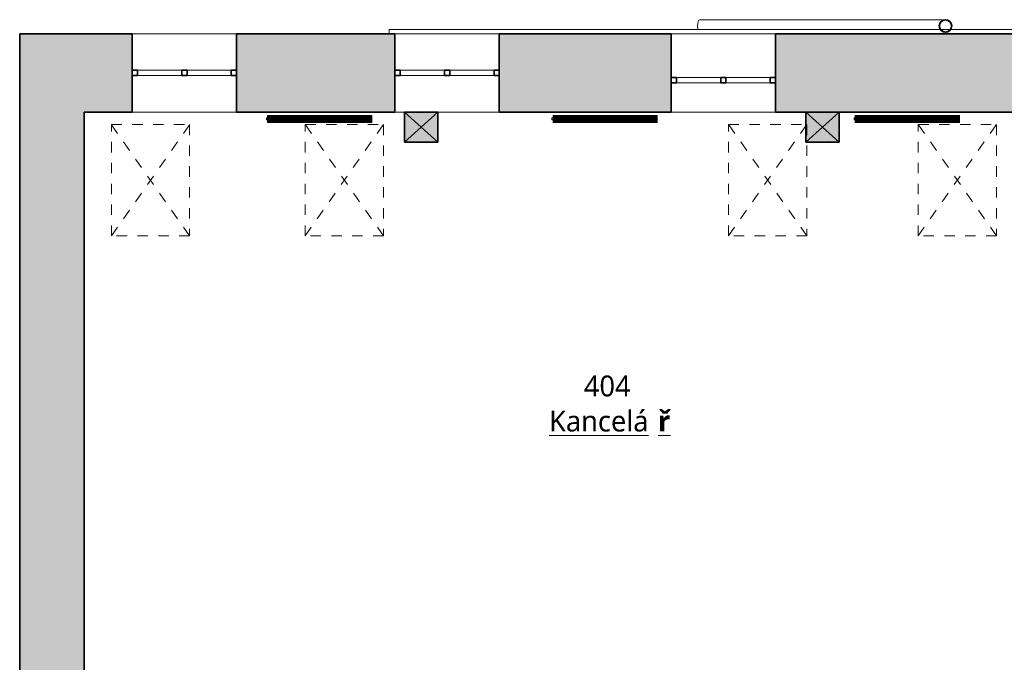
# Model space of a CAD drawing. Header units: metres. Extents: x -0.2 to 46.9, y -0.7 to 14.9.
# Tile 3 of 18: x -0.2 to 9.2, y 8.7 to 14.9. Entities that reach past the tile are written whole.
import ezdxf

# ---------------------------------------------------------------- set-up
doc = ezdxf.new("R2010")
doc.units = ezdxf.units.M
doc.linetypes.add('AV - Cerch_ 1 tecka 4mm', pattern=[0.006, 0.004, -0.001, 0, -0.001])
doc.linetypes.add('AV - Cerch_ 2 tecky 2mm', pattern=[0.0038, 0.002, -0.0006, 0, -0.0006, 0, -0.0006])
doc.layers.add('AV-MISTNOSTI', color=5, linetype='Continuous', lineweight=5, true_color=0x0000ff)
for name, color, linetype, lineweight in [('AV-SRAFY', 7, 'Continuous', 35), ('AV-STAVBA', 7, 'Continuous', 18), ('AV-VYBAVENI', 7, 'Continuous', 18)]:
    doc.layers.add(name, color=color, linetype=linetype, lineweight=lineweight)
doc.styles.add('Trebuchet MS_B', font='trebuc.ttf', dxfattribs={"height": 0.2})

# ---------------------------------------------------------------- blocks, each defined once
blk = doc.blocks.new('SCO_Koncepční obdelníkový sloup - 320_290-1468940-4NP')
at = {"layer": 'AV-STAVBA', "true_color": 0xcccccc}
blk.add_hatch(color=254, dxfattribs=at).paths.add_polyline_path([(-0.16, 0.145), (-0.16, -0.145), (0.16, -0.145), (0.16, 0.145)])
at = {"layer": 'AV-STAVBA', "color": 254, "true_color": 0xcccccc}
for p, q in [((0.16, 0.145), (-0.16, -0.145)), ((-0.16, 0.145), (0.16, -0.145))]:
    blk.add_line(p, q, dxfattribs=at)
at = {"layer": 'AV-STAVBA', "color": 254, "lineweight": 35, "true_color": 0xcccccc}
for p, q in [((0.16, 0.145), (-0.16, 0.145)), ((-0.16, 0.145), (-0.16, -0.145)), ((0.16, -0.145), (0.16, 0.145)), ((-0.16, -0.145), (0.16, -0.145))]:
    blk.add_line(p, q, dxfattribs=at)
blk = doc.blocks.new('SCO_Koncepční obdelníkový sloup - 320_290-V1-4NP')
at = {"layer": 'AV-STAVBA', "color": 254, "true_color": 0xcccccc}
for p, q in [((-0.16, 0.145), (0.16, -0.145)), ((0.16, 0.145), (-0.16, -0.145))]:
    blk.add_line(p, q, dxfattribs=at)
blk = doc.blocks.new('WI_2 - 1000x450-1316788-4NP')
at = {"layer": 'AV-STAVBA', "color": 254, "linetype": 'AV - Cerch_ 1 tecka 4mm', "lineweight": 13, "true_color": 0xcccccc}
for p, q in [((1.63, 0.375), (0.63, 0.375)), ((1.63, -0.375), (0.63, -0.375))]:
    blk.add_line(p, q, dxfattribs=at)
at = {"layer": 'AV-STAVBA', "color": 254, "lineweight": 35, "true_color": 0xcccccc}
for p, q in [((0.68, 0.025), (0.63, 0.025)), ((0.63, 0.025), (0.63, -0.025)), ((0.68, -0.025), (0.68, 0.025)), ((1.155, 0.025), (1.105, 0.025)), ((1.105, 0.025), (1.105, -0.025)), ((1.155, -0.025), (1.155, 0.025)), ((1.63, 0.025), (1.58, 0.025)), ((1.58, 0.025), (1.58, -0.025)), ((1.63, -0.025), (1.63, 0.025)), ((0.63, -0.025), (0.68, -0.025)), ((1.105, -0.025), (1.155, -0.025)), ((1.58, -0.025), (1.63, -0.025))]:
    blk.add_line(p, q, dxfattribs=at)
at = {"layer": 'AV-STAVBA', "color": 254, "true_color": 0xcccccc}
for p, q in [((0.63, -0.025), (0.63, 0.025)), ((0.63, 0.025), (1.63, 0.025)), ((0.68, 0.025), (1.105, 0.025)), ((0.68, -0.025), (0.68, 0.025)), ((1.155, 0.025), (1.58, 0.025)), ((1.58, -0.025), (1.58, 0.025)), ((1.63, -0.025), (1.63, 0.025)), ((0.63, -0.025), (1.63, -0.025)), ((1.105, -0.025), (0.68, -0.025)), ((1.58, -0.025), (1.155, -0.025))]:
    blk.add_line(p, q, dxfattribs=at)
blk = doc.blocks.new('WI_2 - 1000x450-V2-4NP')
at = {"layer": 'AV-STAVBA', "color": 254, "linetype": 'AV - Cerch_ 1 tecka 4mm', "lineweight": 13, "true_color": 0xcccccc}
for p, q in [((1.63, 0.375), (0.63, 0.375)), ((0.72, -0.375), (0.63, -0.375)), ((1.63, -0.375), (1.04, -0.375))]:
    blk.add_line(p, q, dxfattribs=at)
at = {"layer": 'AV-STAVBA', "color": 254, "lineweight": 35, "true_color": 0xcccccc}
for p, q in [((0.68, 0.025), (0.63, 0.025)), ((0.63, 0.025), (0.63, -0.025)), ((0.68, -0.025), (0.68, 0.025)), ((1.155, 0.025), (1.105, 0.025)), ((1.105, 0.025), (1.105, -0.025)), ((1.155, -0.025), (1.155, 0.025)), ((1.63, 0.025), (1.58, 0.025)), ((1.58, 0.025), (1.58, -0.025)), ((1.63, -0.025), (1.63, 0.025)), ((0.63, -0.025), (0.68, -0.025)), ((1.105, -0.025), (1.155, -0.025)), ((1.58, -0.025), (1.63, -0.025))]:
    blk.add_line(p, q, dxfattribs=at)
at = {"layer": 'AV-STAVBA', "color": 254, "true_color": 0xcccccc}
for p, q in [((0.63, -0.025), (0.63, 0.025)), ((0.63, 0.025), (1.63, 0.025)), ((0.68, 0.025), (1.105, 0.025)), ((0.68, -0.025), (0.68, 0.025)), ((1.155, 0.025), (1.58, 0.025)), ((1.58, -0.025), (1.58, 0.025)), ((1.63, -0.025), (1.63, 0.025)), ((0.63, -0.025), (1.63, -0.025)), ((1.105, -0.025), (0.68, -0.025)), ((1.58, -0.025), (1.155, -0.025))]:
    blk.add_line(p, q, dxfattribs=at)
blk = doc.blocks.new('WI_2 - 1000x450-1316916-4NP')
at = {"layer": 'AV-STAVBA', "color": 254, "linetype": 'AV - Cerch_ 1 tecka 4mm', "lineweight": 13, "true_color": 0xcccccc}
for p, q in [((1.63, 0.375), (0.63, 0.375)), ((1.63, -0.375), (0.63, -0.375))]:
    blk.add_line(p, q, dxfattribs=at)
at = {"layer": 'AV-STAVBA', "color": 254, "lineweight": 35, "true_color": 0xcccccc}
for p, q in [((0.68, -0.045), (0.63, -0.045)), ((0.63, -0.045), (0.63, -0.095)), ((0.68, -0.095), (0.68, -0.045)), ((1.155, -0.045), (1.105, -0.045)), ((1.105, -0.045), (1.105, -0.095)), ((1.155, -0.095), (1.155, -0.045)), ((1.63, -0.045), (1.58, -0.045)), ((1.58, -0.045), (1.58, -0.095)), ((1.63, -0.095), (1.63, -0.045)), ((0.63, -0.095), (0.68, -0.095)), ((1.105, -0.095), (1.155, -0.095)), ((1.58, -0.095), (1.63, -0.095))]:
    blk.add_line(p, q, dxfattribs=at)
at = {"layer": 'AV-STAVBA', "color": 254, "true_color": 0xcccccc}
for p, q in [((0.63, -0.095), (0.63, -0.045)), ((0.63, -0.045), (1.63, -0.045)), ((0.68, -0.045), (1.105, -0.045)), ((0.68, -0.095), (0.68, -0.045)), ((1.155, -0.045), (1.58, -0.045)), ((1.58, -0.095), (1.58, -0.045)), ((1.63, -0.095), (1.63, -0.045)), ((0.63, -0.095), (1.63, -0.095)), ((1.105, -0.095), (0.68, -0.095)), ((1.58, -0.095), (1.155, -0.095))]:
    blk.add_line(p, q, dxfattribs=at)
blk = doc.blocks.new('GM_Dešťový svod_01 - GM_Dešťový svod_01-1503299-4NP')
at = {"layer": 'AV-STAVBA', "color": 254, "true_color": 0xcccccc}
blk.add_line((8.6462, 14.8832), (6.2871, 14.8832), dxfattribs=at)
at = {"layer": 'AV-STAVBA', "color": 254, "lineweight": 35, "true_color": 0xcccccc}
for radius, start, end in [(0.06, 0, 180), (0.058, 0, 180), (0.06, 180, 0), (0.058, 180, 0)]:
    blk.add_arc((8.6462, 14.8232), radius, start, end, dxfattribs=at)
at = {"layer": 'AV-STAVBA', "color": 254, "true_color": 0xcccccc}
for start_param, end_param in [(0, 1.570796), (1.570796, 2.183221)]:
    blk.add_ellipse((6.2871, 14.8232), major_axis=(0, 0.06), ratio=0.325568, start_param=start_param, end_param=end_param, dxfattribs=at)
blk = doc.blocks.new('Řísma 2NP_ vnitroblok - Řísma 2NP_ vnitroblok-1646675-4NP')
at = {"layer": 'AV-STAVBA', "color": 254, "true_color": 0xcccccc}
for p, q in [((3.3098, 14.7482), (3.3098, 14.789)), ((3.3098, 14.789), (8.5974, 14.789)), ((8.5999, 14.789), (8.6924, 14.789)), ((8.6949, 14.789), (25.1309, 14.789))]:
    blk.add_line(p, q, dxfattribs=at)
blk = doc.blocks.new('D0089 - 1514 - OÚPSŘ_Benešova_rvt-1-4NP')
at = {"layer": 'AV-SRAFY', "lineweight": 5, "true_color": 0xcccccc}
for points in [[(-0.2352, 13.9982), (0.3848, 13.9982), (0.3848, 14.7482), (-0.2352, 14.7482)], [(0.0848, 7.9582), (0.3848, 7.9582), (0.3848, 13.9982), (-0.2352, 13.9982), (-0.2352, 7.9582)]]:
    blk.add_hatch(color=254, dxfattribs=at).paths.add_polyline_path(points)
h = blk.add_hatch(color=254, dxfattribs=at)
h.paths.add_polyline_path([(20.0748, 13.9982), (20.0748, 14.4982), (19.9248, 14.4982), (19.9248, 14.7482), (19.6248, 14.7482), (19.6248, 13.9982), (19.7392, 13.9982)])
h.paths.add_polyline_path([(18.6248, 13.9982), (18.6248, 14.7482), (16.3248, 14.7482), (16.3248, 13.9982), (17.7374, 13.9982)])
h.paths.add_polyline_path([(15.3248, 13.9982), (15.3248, 14.7482), (13.1048, 14.7482), (13.1048, 13.9982), (15.2352, 13.9982)])
h.paths.add_polyline_path([(12.1048, 13.9982), (12.1048, 14.7482), (10.2848, 14.7482), (10.2848, 13.9982), (11.7321, 13.9982)])
h.paths.add_polyline_path([(9.2848, 13.9982), (9.2848, 14.7482), (7.0148, 14.7482), (7.0148, 13.9982), (8.7294, 13.9982)])
h.paths.add_polyline_path([(5.7267, 13.9982), (6.0148, 13.9982), (6.0148, 14.7482), (4.3648, 14.7482), (4.3648, 13.9982), (5.2263, 13.9982)])
h.paths.add_polyline_path([(3.3648, 13.9982), (3.3648, 14.7482), (1.8448, 14.7482), (1.8448, 13.9982), (3.2245, 13.9982)])
h.paths.add_polyline_path([(0.8448, 13.9982), (0.8448, 14.7482), (0.3848, 14.7482), (0.3848, 13.9982)])
at = {"layer": 'AV-STAVBA', "lineweight": 5, "true_color": 0xcccccc}
blk.add_hatch(color=254, dxfattribs=at).paths.add_polyline_path([(3.725, 13.7082), (3.7748, 13.7082), (3.7748, 13.9982), (3.4548, 13.9982), (3.4548, 13.7082)])
at = {"layer": 'AV-STAVBA', "color": 254, "lineweight": 35, "true_color": 0xcccccc}
for p, q in [((0.3848, 14.7482), (-0.2352, 14.7482)), ((-0.2352, 14.7482), (-0.2352, 13.9982)), ((0.8448, 14.7482), (0.3848, 14.7482)), ((0.8448, 14.3982), (0.8448, 14.7482)), ((1.8448, 14.3982), (1.8448, 14.7482)), ((1.8448, 14.7482), (3.3648, 14.7482)), ((3.3648, 14.3982), (3.3648, 14.7482)), ((4.3648, 14.3982), (4.3648, 14.7482)), ((4.3648, 14.7482), (6.0148, 14.7482)), ((6.0148, 14.3282), (6.0148, 14.7482)), ((7.0148, 14.3282), (7.0148, 14.7482)), ((7.0148, 14.7482), (9.2848, 14.7482)), ((0.8448, 13.9982), (0.8448, 14.3482)), ((1.8448, 13.9982), (1.8448, 14.3482)), ((3.3648, 13.9982), (3.3648, 14.3482)), ((4.3648, 13.9982), (4.3648, 14.3482)), ((6.0148, 13.9982), (6.0148, 14.2782)), ((7.0148, 13.9982), (7.0148, 14.2782)), ((-0.2352, 7.9582), (-0.2352, 13.9982)), ((0.3848, 13.9982), (0.8448, 13.9982)), ((0.3848, 8.2982), (0.3848, 13.9982)), ((1.8448, 13.9982), (3.3648, 13.9982)), ((3.4548, 13.9982), (3.4548, 13.7082)), ((3.4548, 13.9982), (3.7748, 13.9982)), ((3.7748, 13.9982), (3.7748, 13.7082)), ((4.3648, 13.9982), (6.0148, 13.9982)), ((7.0148, 13.9982), (7.3048, 13.9982)), ((7.6248, 13.9982), (9.2848, 13.9982)), ((3.7748, 13.7082), (3.4548, 13.7082))]:
    blk.add_line(p, q, dxfattribs=at)
at = {"layer": 'AV-STAVBA', "color": 254, "true_color": 0xcccccc}
for p, q in [((0.8448, 14.7482), (1.8448, 14.7482)), ((3.3648, 14.7482), (4.3648, 14.7482)), ((6.0148, 14.7482), (7.0148, 14.7482)), ((1.8448, 13.9982), (0.8448, 13.9982)), ((3.4548, 13.9982), (3.3648, 13.9982)), ((4.3648, 13.9982), (3.7748, 13.9982)), ((7.0148, 13.9982), (6.0148, 13.9982))]:
    blk.add_line(p, q, dxfattribs=at)
at = {"layer": 'AV-STAVBA', "color": 254, "linetype": 'AV - Cerch_ 2 tecky 2mm', "lineweight": 13, "true_color": 0xcccccc}
for p, q in [((0.6448, 13.878), (1.3948, 13.878)), ((0.6448, 12.8116), (0.6448, 13.878)), ((1.3948, 12.8116), (0.6448, 13.878)), ((0.6448, 12.8116), (1.3948, 13.878)), ((1.3948, 13.878), (1.3948, 12.8116)), ((2.5048, 13.878), (3.2548, 13.878)), ((2.5048, 12.8116), (2.5048, 13.878)), ((3.2548, 12.8116), (2.5048, 13.878)), ((2.5048, 12.8116), (3.2548, 13.878)), ((3.2548, 13.878), (3.2548, 12.8116)), ((6.5648, 13.878), (7.3148, 13.878)), ((6.5648, 12.8116), (6.5648, 13.878)), ((7.3148, 12.8116), (6.5648, 13.878)), ((6.5648, 12.8116), (7.3148, 13.878)), ((7.3148, 13.878), (7.3148, 12.8116)), ((8.3848, 13.878), (9.1348, 13.878)), ((8.3848, 12.8116), (8.3848, 13.878)), ((9.1348, 12.8116), (8.3848, 13.878)), ((8.3848, 12.8116), (9.1348, 13.878)), ((9.1348, 13.878), (9.1348, 12.8116)), ((1.3948, 12.8116), (0.6448, 12.8116)), ((3.2548, 12.8116), (2.5048, 12.8116)), ((7.3148, 12.8116), (6.5648, 12.8116)), ((9.1348, 12.8116), (8.3848, 12.8116))]:
    blk.add_line(p, q, dxfattribs=at)
at = {"layer": 'AV-STAVBA', "color": 254, "lineweight": 18, "true_color": 0xcccccc}
for name, p in [('GM_Dešťový svod_01 - GM_Dešťový svod_01-1503299-4NP', (0, 0)), ('WI_2 - 1000x450-1316788-4NP', (0.2148, 14.3732)), ('Řísma 2NP_ vnitroblok - Řísma 2NP_ vnitroblok-1646675-4NP', (0, 0)), ('WI_2 - 1000x450-V2-4NP', (2.7348, 14.3732)), ('WI_2 - 1000x450-1316916-4NP', (5.3848, 14.3732))]:
    blk.add_blockref(name, p, dxfattribs=at)
at = {"layer": 'AV-STAVBA', "color": 254, "lineweight": 18, "true_color": 0xcccccc, "rotation": 180}
for name, p in [('SCO_Koncepční obdelníkový sloup - 320_290-V1-4NP', (3.6148, 13.8532)), ('SCO_Koncepční obdelníkový sloup - 320_290-1468940-4NP', (7.4648, 13.8532))]:
    blk.add_blockref(name, p, dxfattribs=at)
blk = doc.blocks.new('PF_Deskový radiátor_připojení boční - 1000_600_66-835227-4NP')
at = {"layer": 'AV-VYBAVENI', "color": 5, "true_color": 0x0000ff}
for p, q in [((-0.5, 0.01), (-0.51, 0.01)), ((-0.51, 0.01), (-0.51, -0.01)), ((-0.51, 0.01), (-0.51, 0.0097)), ((-0.5, 0.01), (-0.51, 0.01)), ((-0.51, 0.01), (-0.51, 0.0097)), ((-0.51, 0.01), (-0.51, 0.0097)), ((0.5, 0.033), (-0.5, 0.033)), ((-0.5, 0.033), (-0.5, -0.033)), ((-0.493, -0.026), (-0.493, 0.026)), ((-0.493, 0.026), (0.493, 0.026)), ((-0.483, 0.026), (-0.486, 0.026)), ((-0.486, 0.026), (-0.486, -0.026)), ((-0.483, -0.026), (-0.483, 0.026)), ((-0.4745, 0.026), (-0.4775, 0.026)), ((-0.4775, 0.026), (-0.4775, -0.026)), ((-0.4745, -0.026), (-0.4745, 0.026)), ((-0.466, 0.026), (-0.469, 0.026)), ((-0.469, 0.026), (-0.469, -0.026)), ((-0.466, -0.026), (-0.466, 0.026)), ((-0.4575, 0.026), (-0.4605, 0.026)), ((-0.4605, 0.026), (-0.4605, -0.026)), ((-0.4575, -0.026), (-0.4575, 0.026)), ((-0.449, 0.026), (-0.452, 0.026)), ((-0.452, 0.026), (-0.452, -0.026)), ((-0.449, -0.026), (-0.449, 0.026)), ((-0.4405, 0.026), (-0.4435, 0.026)), ((-0.4435, 0.026), (-0.4435, -0.026)), ((-0.4405, -0.026), (-0.4405, 0.026)), ((-0.432, 0.026), (-0.435, 0.026)), ((-0.435, 0.026), (-0.435, -0.026)), ((-0.432, -0.026), (-0.432, 0.026)), ((-0.4235, 0.026), (-0.4265, 0.026)), ((-0.4265, 0.026), (-0.4265, -0.026)), ((-0.4235, -0.026), (-0.4235, 0.026)), ((-0.415, 0.026), (-0.418, 0.026)), ((-0.418, 0.026), (-0.418, -0.026)), ((-0.415, -0.026), (-0.415, 0.026)), ((-0.4065, 0.026), (-0.4095, 0.026)), ((-0.4095, 0.026), (-0.4095, -0.026)), ((-0.4065, -0.026), (-0.4065, 0.026)), ((-0.398, 0.026), (-0.401, 0.026)), ((-0.401, 0.026), (-0.401, -0.026)), ((-0.398, -0.026), (-0.398, 0.026)), ((-0.3895, 0.026), (-0.3925, 0.026)), ((-0.3925, 0.026), (-0.3925, -0.026)), ((-0.3895, -0.026), (-0.3895, 0.026)), ((-0.381, 0.026), (-0.384, 0.026)), ((-0.384, 0.026), (-0.384, -0.026)), ((-0.381, -0.026), (-0.381, 0.026)), ((-0.3725, 0.026), (-0.3755, 0.026)), ((-0.3755, 0.026), (-0.3755, -0.026)), ((-0.3725, -0.026), (-0.3725, 0.026)), ((-0.364, 0.026), (-0.367, 0.026)), ((-0.367, 0.026), (-0.367, -0.026)), ((-0.364, -0.026), (-0.364, 0.026)), ((-0.3555, 0.026), (-0.3585, 0.026)), ((-0.3585, 0.026), (-0.3585, -0.026)), ((-0.3555, -0.026), (-0.3555, 0.026)), ((-0.347, 0.026), (-0.35, 0.026)), ((-0.35, 0.026), (-0.35, -0.026)), ((-0.347, -0.026), (-0.347, 0.026)), ((-0.3385, 0.026), (-0.3415, 0.026)), ((-0.3415, 0.026), (-0.3415, -0.026)), ((-0.3385, -0.026), (-0.3385, 0.026)), ((-0.33, 0.026), (-0.333, 0.026)), ((-0.333, 0.026), (-0.333, -0.026)), ((-0.33, -0.026), (-0.33, 0.026)), ((-0.3215, 0.026), (-0.3245, 0.026)), ((-0.3245, 0.026), (-0.3245, -0.026)), ((-0.3215, -0.026), (-0.3215, 0.026)), ((-0.313, 0.026), (-0.316, 0.026)), ((-0.316, 0.026), (-0.316, -0.026)), ((-0.313, -0.026), (-0.313, 0.026)), ((-0.3045, 0.026), (-0.3075, 0.026)), ((-0.3075, 0.026), (-0.3075, -0.026)), ((-0.3045, -0.026), (-0.3045, 0.026)), ((-0.296, 0.026), (-0.299, 0.026)), ((-0.299, 0.026), (-0.299, -0.026)), ((-0.296, -0.026), (-0.296, 0.026)), ((-0.2875, 0.026), (-0.2905, 0.026)), ((-0.2905, 0.026), (-0.2905, -0.026)), ((-0.2875, -0.026), (-0.2875, 0.026)), ((-0.279, 0.026), (-0.282, 0.026)), ((-0.282, 0.026), (-0.282, -0.026)), ((-0.279, -0.026), (-0.279, 0.026)), ((-0.2705, 0.026), (-0.2735, 0.026)), ((-0.2735, 0.026), (-0.2735, -0.026)), ((-0.2705, -0.026), (-0.2705, 0.026)), ((-0.262, 0.026), (-0.265, 0.026)), ((-0.265, 0.026), (-0.265, -0.026)), ((-0.262, -0.026), (-0.262, 0.026)), ((-0.2535, 0.026), (-0.2565, 0.026)), ((-0.2565, 0.026), (-0.2565, -0.026)), ((-0.2535, -0.026), (-0.2535, 0.026)), ((-0.245, 0.026), (-0.248, 0.026)), ((-0.248, 0.026), (-0.248, -0.026)), ((-0.245, -0.026), (-0.245, 0.026)), ((-0.2365, 0.026), (-0.2395, 0.026)), ((-0.2395, 0.026), (-0.2395, -0.026)), ((-0.2365, -0.026), (-0.2365, 0.026)), ((-0.228, 0.026), (-0.231, 0.026)), ((-0.231, 0.026), (-0.231, -0.026)), ((-0.228, -0.026), (-0.228, 0.026)), ((-0.2195, 0.026), (-0.2225, 0.026)), ((-0.2225, 0.026), (-0.2225, -0.026)), ((-0.2195, -0.026), (-0.2195, 0.026)), ((-0.211, 0.026), (-0.214, 0.026)), ((-0.214, 0.026), (-0.214, -0.026)), ((-0.211, -0.026), (-0.211, 0.026)), ((-0.2025, 0.026), (-0.2055, 0.026)), ((-0.2055, 0.026), (-0.2055, -0.026)), ((-0.2025, -0.026), (-0.2025, 0.026)), ((-0.194, 0.026), (-0.197, 0.026)), ((-0.197, 0.026), (-0.197, -0.026)), ((-0.194, -0.026), (-0.194, 0.026)), ((-0.1855, 0.026), (-0.1885, 0.026)), ((-0.1885, 0.026), (-0.1885, -0.026)), ((-0.1855, -0.026), (-0.1855, 0.026)), ((-0.177, 0.026), (-0.18, 0.026)), ((-0.18, 0.026), (-0.18, -0.026)), ((-0.177, -0.026), (-0.177, 0.026)), ((-0.1685, 0.026), (-0.1715, 0.026)), ((-0.1715, 0.026), (-0.1715, -0.026)), ((-0.1685, -0.026), (-0.1685, 0.026)), ((-0.16, 0.026), (-0.163, 0.026)), ((-0.163, 0.026), (-0.163, -0.026)), ((-0.16, -0.026), (-0.16, 0.026)), ((-0.1515, 0.026), (-0.1545, 0.026)), ((-0.1545, 0.026), (-0.1545, -0.026)), ((-0.1515, -0.026), (-0.1515, 0.026)), ((-0.143, 0.026), (-0.146, 0.026)), ((-0.146, 0.026), (-0.146, -0.026)), ((-0.143, -0.026), (-0.143, 0.026)), ((-0.1345, 0.026), (-0.1375, 0.026)), ((-0.1375, 0.026), (-0.1375, -0.026)), ((-0.1345, -0.026), (-0.1345, 0.026)), ((-0.126, 0.026), (-0.129, 0.026)), ((-0.129, 0.026), (-0.129, -0.026)), ((-0.126, -0.026), (-0.126, 0.026)), ((-0.1175, 0.026), (-0.1205, 0.026)), ((-0.1205, 0.026), (-0.1205, -0.026)), ((-0.1175, -0.026), (-0.1175, 0.026)), ((-0.109, 0.026), (-0.112, 0.026)), ((-0.112, 0.026), (-0.112, -0.026)), ((-0.109, -0.026), (-0.109, 0.026)), ((-0.1005, 0.026), (-0.1035, 0.026)), ((-0.1035, 0.026), (-0.1035, -0.026)), ((-0.1005, -0.026), (-0.1005, 0.026)), ((-0.092, 0.026), (-0.095, 0.026)), ((-0.095, 0.026), (-0.095, -0.026)), ((-0.092, -0.026), (-0.092, 0.026)), ((-0.0835, 0.026), (-0.0865, 0.026)), ((-0.0865, 0.026), (-0.0865, -0.026)), ((-0.0835, -0.026), (-0.0835, 0.026)), ((-0.075, 0.026), (-0.078, 0.026)), ((-0.078, 0.026), (-0.078, -0.026)), ((-0.075, -0.026), (-0.075, 0.026)), ((-0.0665, 0.026), (-0.0695, 0.026)), ((-0.0695, 0.026), (-0.0695, -0.026)), ((-0.0665, -0.026), (-0.0665, 0.026)), ((-0.058, 0.026), (-0.061, 0.026)), ((-0.061, 0.026), (-0.061, -0.026)), ((-0.058, -0.026), (-0.058, 0.026)), ((-0.0495, 0.026), (-0.0525, 0.026)), ((-0.0525, 0.026), (-0.0525, -0.026)), ((-0.0495, -0.026), (-0.0495, 0.026)), ((-0.041, 0.026), (-0.044, 0.026)), ((-0.044, 0.026), (-0.044, -0.026)), ((-0.041, -0.026), (-0.041, 0.026)), ((-0.0325, 0.026), (-0.0355, 0.026)), ((-0.0355, 0.026), (-0.0355, -0.026)), ((-0.0325, -0.026), (-0.0325, 0.026)), ((-0.024, 0.026), (-0.027, 0.026)), ((-0.027, 0.026), (-0.027, -0.026)), ((-0.024, -0.026), (-0.024, 0.026)), ((-0.0155, 0.026), (-0.0185, 0.026)), ((-0.0185, 0.026), (-0.0185, -0.026)), ((-0.0155, -0.026), (-0.0155, 0.026)), ((-0.007, 0.026), (-0.01, 0.026)), ((-0.01, 0.026), (-0.01, -0.026)), ((-0.007, -0.026), (-0.007, 0.026)), ((0.0015, 0.026), (-0.0015, 0.026)), ((-0.0015, 0.026), (-0.0015, -0.026)), ((0.0015, -0.026), (0.0015, 0.026)), ((0.01, 0.026), (0.007, 0.026)), ((0.007, 0.026), (0.007, -0.026)), ((0.01, -0.026), (0.01, 0.026)), ((0.0185, 0.026), (0.0155, 0.026)), ((0.0155, 0.026), (0.0155, -0.026)), ((0.0185, -0.026), (0.0185, 0.026)), ((0.027, 0.026), (0.024, 0.026)), ((0.024, 0.026), (0.024, -0.026)), ((0.027, -0.026), (0.027, 0.026)), ((0.0355, 0.026), (0.0325, 0.026)), ((0.0325, 0.026), (0.0325, -0.026)), ((0.0355, -0.026), (0.0355, 0.026)), ((0.044, 0.026), (0.041, 0.026)), ((0.041, 0.026), (0.041, -0.026)), ((0.044, -0.026), (0.044, 0.026)), ((0.0525, 0.026), (0.0495, 0.026)), ((0.0495, 0.026), (0.0495, -0.026)), ((0.0525, -0.026), (0.0525, 0.026)), ((0.061, 0.026), (0.058, 0.026)), ((0.058, 0.026), (0.058, -0.026)), ((0.061, -0.026), (0.061, 0.026)), ((0.0695, 0.026), (0.0665, 0.026)), ((0.0665, 0.026), (0.0665, -0.026)), ((0.0695, -0.026), (0.0695, 0.026)), ((0.078, 0.026), (0.075, 0.026)), ((0.075, 0.026), (0.075, -0.026)), ((0.078, -0.026), (0.078, 0.026)), ((0.0865, 0.026), (0.0835, 0.026)), ((0.0835, 0.026), (0.0835, -0.026)), ((0.0865, -0.026), (0.0865, 0.026)), ((0.095, 0.026), (0.092, 0.026)), ((0.092, 0.026), (0.092, -0.026)), ((0.095, -0.026), (0.095, 0.026)), ((0.1035, 0.026), (0.1005, 0.026)), ((0.1005, 0.026), (0.1005, -0.026)), ((0.1035, -0.026), (0.1035, 0.026)), ((0.112, 0.026), (0.109, 0.026)), ((0.109, 0.026), (0.109, -0.026)), ((0.112, -0.026), (0.112, 0.026)), ((0.1205, 0.026), (0.1175, 0.026)), ((0.1175, 0.026), (0.1175, -0.026)), ((0.1205, -0.026), (0.1205, 0.026)), ((0.129, 0.026), (0.126, 0.026)), ((0.126, 0.026), (0.126, -0.026)), ((0.129, -0.026), (0.129, 0.026)), ((0.1375, 0.026), (0.1345, 0.026)), ((0.1345, 0.026), (0.1345, -0.026)), ((0.1375, -0.026), (0.1375, 0.026)), ((0.146, 0.026), (0.143, 0.026)), ((0.143, 0.026), (0.143, -0.026)), ((0.146, -0.026), (0.146, 0.026)), ((0.1545, 0.026), (0.1515, 0.026)), ((0.1515, 0.026), (0.1515, -0.026)), ((0.1545, -0.026), (0.1545, 0.026)), ((0.163, 0.026), (0.16, 0.026)), ((0.16, 0.026), (0.16, -0.026)), ((0.163, -0.026), (0.163, 0.026)), ((0.1715, 0.026), (0.1685, 0.026)), ((0.1685, 0.026), (0.1685, -0.026)), ((0.1715, -0.026), (0.1715, 0.026)), ((0.18, 0.026), (0.177, 0.026)), ((0.177, 0.026), (0.177, -0.026)), ((0.18, -0.026), (0.18, 0.026)), ((0.1885, 0.026), (0.1855, 0.026)), ((0.1855, 0.026), (0.1855, -0.026)), ((0.1885, -0.026), (0.1885, 0.026)), ((0.197, 0.026), (0.194, 0.026)), ((0.194, 0.026), (0.194, -0.026)), ((0.197, -0.026), (0.197, 0.026)), ((0.2055, 0.026), (0.2025, 0.026)), ((0.2025, 0.026), (0.2025, -0.026)), ((0.2055, -0.026), (0.2055, 0.026)), ((0.214, 0.026), (0.211, 0.026)), ((0.211, 0.026), (0.211, -0.026)), ((0.214, -0.026), (0.214, 0.026)), ((0.2225, 0.026), (0.2195, 0.026)), ((0.2195, 0.026), (0.2195, -0.026)), ((0.2225, -0.026), (0.2225, 0.026)), ((0.231, 0.026), (0.228, 0.026)), ((0.228, 0.026), (0.228, -0.026)), ((0.231, -0.026), (0.231, 0.026)), ((0.2395, 0.026), (0.2365, 0.026)), ((0.2365, 0.026), (0.2365, -0.026)), ((0.2395, -0.026), (0.2395, 0.026)), ((0.248, 0.026), (0.245, 0.026)), ((0.245, 0.026), (0.245, -0.026)), ((0.248, -0.026), (0.248, 0.026)), ((0.2565, 0.026), (0.2535, 0.026)), ((0.2535, 0.026), (0.2535, -0.026)), ((0.2565, -0.026), (0.2565, 0.026)), ((0.265, 0.026), (0.262, 0.026)), ((0.262, 0.026), (0.262, -0.026)), ((0.265, -0.026), (0.265, 0.026)), ((0.2735, 0.026), (0.2705, 0.026)), ((0.2705, 0.026), (0.2705, -0.026)), ((0.2735, -0.026), (0.2735, 0.026)), ((0.282, 0.026), (0.279, 0.026)), ((0.279, 0.026), (0.279, -0.026)), ((0.282, -0.026), (0.282, 0.026)), ((0.2905, 0.026), (0.2875, 0.026)), ((0.2875, 0.026), (0.2875, -0.026)), ((0.2905, -0.026), (0.2905, 0.026)), ((0.299, 0.026), (0.296, 0.026)), ((0.296, 0.026), (0.296, -0.026)), ((0.299, -0.026), (0.299, 0.026)), ((0.3075, 0.026), (0.3045, 0.026)), ((0.3045, 0.026), (0.3045, -0.026)), ((0.3075, -0.026), (0.3075, 0.026)), ((0.316, 0.026), (0.313, 0.026)), ((0.313, 0.026), (0.313, -0.026)), ((0.316, -0.026), (0.316, 0.026)), ((0.3245, 0.026), (0.3215, 0.026)), ((0.3215, 0.026), (0.3215, -0.026)), ((0.3245, -0.026), (0.3245, 0.026)), ((0.333, 0.026), (0.33, 0.026)), ((0.33, 0.026), (0.33, -0.026)), ((0.333, -0.026), (0.333, 0.026)), ((0.3415, 0.026), (0.3385, 0.026)), ((0.3385, 0.026), (0.3385, -0.026)), ((0.3415, -0.026), (0.3415, 0.026)), ((0.35, 0.026), (0.347, 0.026)), ((0.347, 0.026), (0.347, -0.026)), ((0.35, -0.026), (0.35, 0.026)), ((0.3585, 0.026), (0.3555, 0.026)), ((0.3555, 0.026), (0.3555, -0.026)), ((0.3585, -0.026), (0.3585, 0.026)), ((0.367, 0.026), (0.364, 0.026)), ((0.364, 0.026), (0.364, -0.026)), ((0.367, -0.026), (0.367, 0.026)), ((0.3755, 0.026), (0.3725, 0.026)), ((0.3725, 0.026), (0.3725, -0.026)), ((0.3755, -0.026), (0.3755, 0.026)), ((0.384, 0.026), (0.381, 0.026)), ((0.381, 0.026), (0.381, -0.026)), ((0.384, -0.026), (0.384, 0.026)), ((0.3925, 0.026), (0.3895, 0.026)), ((0.3895, 0.026), (0.3895, -0.026)), ((0.3925, -0.026), (0.3925, 0.026)), ((0.401, 0.026), (0.398, 0.026)), ((0.398, 0.026), (0.398, -0.026)), ((0.401, -0.026), (0.401, 0.026)), ((0.4095, 0.026), (0.4065, 0.026)), ((0.4065, 0.026), (0.4065, -0.026)), ((0.4095, -0.026), (0.4095, 0.026)), ((0.418, 0.026), (0.415, 0.026)), ((0.415, 0.026), (0.415, -0.026)), ((0.418, -0.026), (0.418, 0.026)), ((0.4265, 0.026), (0.4235, 0.026)), ((0.4235, 0.026), (0.4235, -0.026)), ((0.4265, -0.026), (0.4265, 0.026)), ((0.435, 0.026), (0.432, 0.026)), ((0.432, 0.026), (0.432, -0.026)), ((0.435, -0.026), (0.435, 0.026)), ((0.4435, 0.026), (0.4405, 0.026)), ((0.4405, 0.026), (0.4405, -0.026)), ((0.4435, -0.026), (0.4435, 0.026)), ((0.452, 0.026), (0.449, 0.026)), ((0.449, 0.026), (0.449, -0.026)), ((0.452, -0.026), (0.452, 0.026)), ((0.4605, 0.026), (0.4575, 0.026)), ((0.4575, 0.026), (0.4575, -0.026)), ((0.4605, -0.026), (0.4605, 0.026)), ((0.469, 0.026), (0.466, 0.026)), ((0.466, 0.026), (0.466, -0.026)), ((0.469, -0.026), (0.469, 0.026)), ((0.4775, 0.026), (0.4745, 0.026)), ((0.4745, 0.026), (0.4745, -0.026)), ((0.4775, -0.026), (0.4775, 0.026)), ((0.486, 0.026), (0.483, 0.026)), ((0.483, 0.026), (0.483, -0.026)), ((0.486, -0.026), (0.486, 0.026)), ((0.4945, 0.026), (0.4915, 0.026)), ((0.4915, 0.026), (0.4915, -0.026)), ((0.493, 0.026), (0.493, -0.026)), ((0.4945, -0.026), (0.4945, 0.026)), ((0.5, -0.033), (0.5, 0.033)), ((-0.51, -0.0097), (-0.51, -0.01)), ((-0.51, -0.0097), (-0.51, -0.01)), ((-0.51, -0.0097), (-0.51, -0.01)), ((-0.51, -0.01), (-0.5, -0.01)), ((-0.51, -0.01), (-0.5, -0.01)), ((-0.5, -0.033), (0.5, -0.033)), ((0.493, -0.026), (-0.493, -0.026)), ((-0.486, -0.026), (-0.483, -0.026)), ((-0.4775, -0.026), (-0.4745, -0.026)), ((-0.469, -0.026), (-0.466, -0.026)), ((-0.4605, -0.026), (-0.4575, -0.026)), ((-0.452, -0.026), (-0.449, -0.026)), ((-0.4435, -0.026), (-0.4405, -0.026)), ((-0.435, -0.026), (-0.432, -0.026)), ((-0.4265, -0.026), (-0.4235, -0.026)), ((-0.418, -0.026), (-0.415, -0.026)), ((-0.4095, -0.026), (-0.4065, -0.026)), ((-0.401, -0.026), (-0.398, -0.026)), ((-0.3925, -0.026), (-0.3895, -0.026)), ((-0.384, -0.026), (-0.381, -0.026)), ((-0.3755, -0.026), (-0.3725, -0.026)), ((-0.367, -0.026), (-0.364, -0.026)), ((-0.3585, -0.026), (-0.3555, -0.026)), ((-0.35, -0.026), (-0.347, -0.026)), ((-0.3415, -0.026), (-0.3385, -0.026)), ((-0.333, -0.026), (-0.33, -0.026)), ((-0.3245, -0.026), (-0.3215, -0.026)), ((-0.316, -0.026), (-0.313, -0.026)), ((-0.3075, -0.026), (-0.3045, -0.026)), ((-0.299, -0.026), (-0.296, -0.026)), ((-0.2905, -0.026), (-0.2875, -0.026)), ((-0.282, -0.026), (-0.279, -0.026)), ((-0.2735, -0.026), (-0.2705, -0.026)), ((-0.265, -0.026), (-0.262, -0.026)), ((-0.2565, -0.026), (-0.2535, -0.026)), ((-0.248, -0.026), (-0.245, -0.026)), ((-0.2395, -0.026), (-0.2365, -0.026)), ((-0.231, -0.026), (-0.228, -0.026)), ((-0.2225, -0.026), (-0.2195, -0.026)), ((-0.214, -0.026), (-0.211, -0.026)), ((-0.2055, -0.026), (-0.2025, -0.026)), ((-0.197, -0.026), (-0.194, -0.026)), ((-0.1885, -0.026), (-0.1855, -0.026)), ((-0.18, -0.026), (-0.177, -0.026)), ((-0.1715, -0.026), (-0.1685, -0.026)), ((-0.163, -0.026), (-0.16, -0.026)), ((-0.1545, -0.026), (-0.1515, -0.026)), ((-0.146, -0.026), (-0.143, -0.026)), ((-0.1375, -0.026), (-0.1345, -0.026)), ((-0.129, -0.026), (-0.126, -0.026)), ((-0.1205, -0.026), (-0.1175, -0.026)), ((-0.112, -0.026), (-0.109, -0.026)), ((-0.1035, -0.026), (-0.1005, -0.026)), ((-0.095, -0.026), (-0.092, -0.026)), ((-0.0865, -0.026), (-0.0835, -0.026)), ((-0.078, -0.026), (-0.075, -0.026)), ((-0.0695, -0.026), (-0.0665, -0.026)), ((-0.061, -0.026), (-0.058, -0.026)), ((-0.0525, -0.026), (-0.0495, -0.026)), ((-0.044, -0.026), (-0.041, -0.026)), ((-0.0355, -0.026), (-0.0325, -0.026)), ((-0.027, -0.026), (-0.024, -0.026)), ((-0.0185, -0.026), (-0.0155, -0.026)), ((-0.01, -0.026), (-0.007, -0.026)), ((-0.0015, -0.026), (0.0015, -0.026)), ((0.007, -0.026), (0.01, -0.026)), ((0.0155, -0.026), (0.0185, -0.026)), ((0.024, -0.026), (0.027, -0.026)), ((0.0325, -0.026), (0.0355, -0.026)), ((0.041, -0.026), (0.044, -0.026)), ((0.0495, -0.026), (0.0525, -0.026)), ((0.058, -0.026), (0.061, -0.026)), ((0.0665, -0.026), (0.0695, -0.026)), ((0.075, -0.026), (0.078, -0.026)), ((0.0835, -0.026), (0.0865, -0.026)), ((0.092, -0.026), (0.095, -0.026)), ((0.1005, -0.026), (0.1035, -0.026)), ((0.109, -0.026), (0.112, -0.026)), ((0.1175, -0.026), (0.1205, -0.026)), ((0.126, -0.026), (0.129, -0.026)), ((0.1345, -0.026), (0.1375, -0.026)), ((0.143, -0.026), (0.146, -0.026)), ((0.1515, -0.026), (0.1545, -0.026)), ((0.16, -0.026), (0.163, -0.026)), ((0.1685, -0.026), (0.1715, -0.026)), ((0.177, -0.026), (0.18, -0.026)), ((0.1855, -0.026), (0.1885, -0.026)), ((0.194, -0.026), (0.197, -0.026)), ((0.2025, -0.026), (0.2055, -0.026)), ((0.211, -0.026), (0.214, -0.026)), ((0.2195, -0.026), (0.2225, -0.026)), ((0.228, -0.026), (0.231, -0.026)), ((0.2365, -0.026), (0.2395, -0.026)), ((0.245, -0.026), (0.248, -0.026)), ((0.2535, -0.026), (0.2565, -0.026)), ((0.262, -0.026), (0.265, -0.026)), ((0.2705, -0.026), (0.2735, -0.026)), ((0.279, -0.026), (0.282, -0.026)), ((0.2875, -0.026), (0.2905, -0.026)), ((0.296, -0.026), (0.299, -0.026)), ((0.3045, -0.026), (0.3075, -0.026)), ((0.313, -0.026), (0.316, -0.026)), ((0.3215, -0.026), (0.3245, -0.026)), ((0.33, -0.026), (0.333, -0.026)), ((0.3385, -0.026), (0.3415, -0.026)), ((0.347, -0.026), (0.35, -0.026)), ((0.3555, -0.026), (0.3585, -0.026)), ((0.364, -0.026), (0.367, -0.026)), ((0.3725, -0.026), (0.3755, -0.026)), ((0.381, -0.026), (0.384, -0.026)), ((0.3895, -0.026), (0.3925, -0.026)), ((0.398, -0.026), (0.401, -0.026)), ((0.4065, -0.026), (0.4095, -0.026)), ((0.415, -0.026), (0.418, -0.026)), ((0.4235, -0.026), (0.4265, -0.026)), ((0.432, -0.026), (0.435, -0.026)), ((0.4405, -0.026), (0.4435, -0.026)), ((0.449, -0.026), (0.452, -0.026)), ((0.4575, -0.026), (0.4605, -0.026)), ((0.466, -0.026), (0.469, -0.026)), ((0.4745, -0.026), (0.4775, -0.026)), ((0.483, -0.026), (0.486, -0.026)), ((0.4915, -0.026), (0.4945, -0.026))]:
    blk.add_line(p, q, dxfattribs=at)

msp = doc.modelspace()

# ---------------------------------------------------------------- block references
at = {"lineweight": 5}
msp.add_blockref('D0089 - 1514 - OÚPSŘ_Benešova_rvt-1-4NP', (0, 0), dxfattribs=at)
at = {"layer": 'AV-VYBAVENI', "color": 5, "true_color": 0x0000ff}
for p in [(2.6428, 13.932), (5.381, 13.932), (8.2801, 13.932)]:
    msp.add_blockref('PF_Deskový radiátor_připojení boční - 1000_600_66-835227-4NP', p, dxfattribs=at)

# ---------------------------------------------------------------- texts
at = {"layer": 'AV-MISTNOSTI', "char_height": 0.2, "attachment_point": 1, "style": 'Trebuchet MS_B'}
for s, insert, width in [('404', (5.1771, 11.4725), 0.601266), ('\\LKancelá', (4.8431, 11.1362), 1.266666), ('\\L\\fTrebuchet MS|b1|i0|c238|p34|;\\Lř', (5.8882, 11.1362), 0.144304)]:
    msp.add_mtext(s, dxfattribs=dict(at, insert=insert, width=width))

doc.saveas('drawing.dxf')
